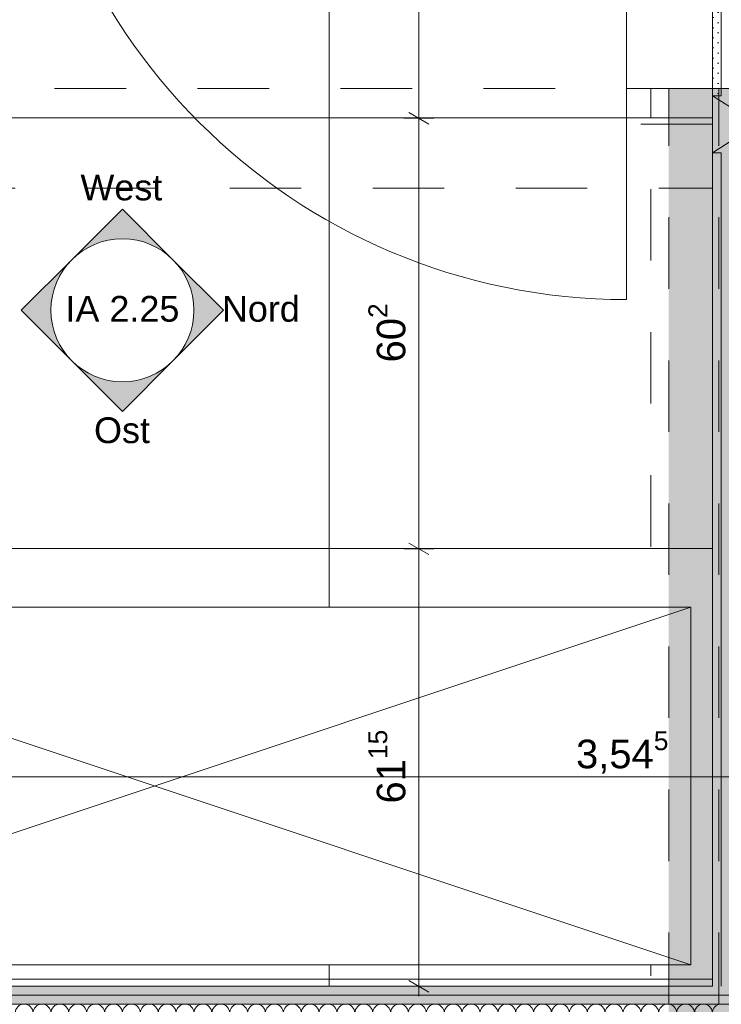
# Model space of a CAD drawing. Header units: metres. Extents: x -3.5 to 65.3, y -10.9 to 16.7.
# Tile 96 of 138: x 41.1 to 42.1, y 3.9 to 5.3. Entities that reach past the tile are written whole.
import ezdxf

# ---------------------------------------------------------------- set-up
doc = ezdxf.new("R2010")
doc.units = ezdxf.units.M
doc.header["$MEASUREMENT"] = 0
for name, pattern in [('Achse', [0.08, 0.04, -0.02, 0, -0.02]), ('Strichpunktlinie', [0.124, 0.08, -0.02, 0.004, -0.02]), ('Untersicht', [0.04, 0.03, -0.01]), ('Wipeout_Contour', [1, 0, -1])]:
    doc.linetypes.add(name, pattern=pattern)
for name, color, linetype in [('102 - Bemaßung_ Beschriftung.Detail_ Ausschnitt', 7, 'Continuous'), ('206 - Marker.Innenansicht - Ausbau', 7, 'Continuous'), ('605 - Struktur.Wand Innen', 7, 'Continuous'), ('608 - Struktur.Träger', 7, 'Continuous'), ('612 - Struktur.Stahlbau', 7, 'Continuous'), ('701 - Einrichtung.Möbel', 7, 'Continuous'), ('Neubau_606 - Struktur.Wand Innen Ausbau', 7, 'Continuous'), ('Neubau_612 - Struktur.Stahlbau', 7, 'Continuous'), ('Neubau_650 - Abdeckung.Fußboden Aufbau', 7, 'Continuous'), ('Neubau_653 - Abdeckung.TB Verkofferung', 7, 'Continuous')]:
    doc.layers.add(name, color=color, linetype=linetype)
doc.styles.add('ERSTELLTER_STIL_1', font='txt')
doc.dimstyles.new('ERSTELLTER_STIL__1', dxfattribs={"dimtxt": 0.04, "dimasz": 0.02128, "dimexe": 0.18, "dimexo": 0.0625, "dimgap": 0, "dimtad": 1, "dimzin": 0, "dimdsep": 46, "dimtxsty": 'ERSTELLTER_STIL_1', "dimblk": 'ARROWHEAD_2', "dimblk1": 'ARROWHEAD_2', "dimblk2": 'ARROWHEAD_2', "dimcen": 0.09, "dimse1": 1, "dimse2": 1, "dimclrd": 7, "dimclre": 7, "dimclrt": 7, "dimazin": 0, "dimtfac": 1, "dimtdec": 4, "dimtmove": 0, "dimatfit": 3, "dimfxl": 1, "dimtolj": 1, "dimtzin": 0, "dimarcsym": 0})
doc.dimstyles.new('ERSTELLTER_STIL__5', dxfattribs={"dimtxt": 0.04, "dimasz": 0.02128, "dimexe": 0.18, "dimexo": 0.0625, "dimgap": 0, "dimtad": 1, "dimtih": 1, "dimtoh": 1, "dimzin": 0, "dimdsep": 46, "dimtxsty": 'ERSTELLTER_STIL_1', "dimblk": 'ARROWHEAD_2', "dimblk1": 'ARROWHEAD_2', "dimblk2": 'ARROWHEAD_2', "dimcen": 0.09, "dimclrd": 7, "dimclre": 7, "dimclrt": 7, "dimazin": 0, "dimtfac": 1, "dimtdec": 4, "dimtmove": 0, "dimatfit": 3, "dimfxl": 1, "dimtolj": 1, "dimtzin": 0, "dimarcsym": 0})
pattern_1 = [(45, (0, 0), (-0.0070710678, 0.0070710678), [0, -0.01])]

# ---------------------------------------------------------------- blocks, each defined once
blk = doc.blocks.new('*X60')
at = {"layer": 'Neubau_606 - Struktur.Wand Innen Ausbau', "color": 7, "linetype": 'Continuous', "lineweight": 5}
for centre, start, end in [((41.1375, 3.8975), 90, 180), ((41.1375, 3.8975), 360, 90), ((41.1625, 3.8975), 90, 180), ((41.1625, 3.8975), 360, 90), ((41.1875, 3.8975), 90, 180), ((41.1875, 3.8975), 360, 90), ((41.2125, 3.8975), 90, 180), ((41.2125, 3.8975), 360, 90), ((41.2375, 3.8975), 90, 180), ((41.2375, 3.8975), 360, 90), ((41.2625, 3.8975), 90, 180), ((41.2625, 3.8975), 360, 90), ((41.2875, 3.8975), 90, 180), ((41.2875, 3.8975), 360, 90), ((41.3125, 3.8975), 90, 180), ((41.3125, 3.8975), 360, 90), ((41.3375, 3.8975), 90, 180), ((41.3375, 3.8975), 360, 90), ((41.3625, 3.8975), 90, 180), ((41.3625, 3.8975), 360, 90), ((41.3875, 3.8975), 90, 180), ((41.3875, 3.8975), 360, 90), ((41.4125, 3.8975), 90, 180), ((41.4125, 3.8975), 360, 90), ((41.4375, 3.8975), 90, 180), ((41.4375, 3.8975), 360, 90), ((41.4625, 3.8975), 90, 180), ((41.4625, 3.8975), 360, 90), ((41.4875, 3.8975), 90, 180), ((41.4875, 3.8975), 360, 90), ((41.5125, 3.8975), 90, 180), ((41.5125, 3.8975), 360, 90), ((41.5375, 3.8975), 90, 180), ((41.5375, 3.8975), 360, 90), ((41.5625, 3.8975), 90, 180), ((41.5625, 3.8975), 360, 90), ((41.5875, 3.8975), 90, 180), ((41.5875, 3.8975), 360, 90), ((41.6125, 3.8975), 90, 180), ((41.6125, 3.8975), 360, 90), ((41.6375, 3.8975), 90, 180), ((41.6375, 3.8975), 360, 90), ((41.6625, 3.8975), 90, 180), ((41.6625, 3.8975), 360, 90), ((41.6875, 3.8975), 90, 180), ((41.6875, 3.8975), 360, 90), ((41.7125, 3.8975), 90, 180), ((41.7125, 3.8975), 360, 90), ((41.7375, 3.8975), 90, 180), ((41.7375, 3.8975), 360, 90), ((41.7625, 3.8975), 90, 180), ((41.7625, 3.8975), 360, 90), ((41.7875, 3.8975), 90, 180), ((41.7875, 3.8975), 360, 90), ((41.8125, 3.8975), 90, 180), ((41.8125, 3.8975), 360, 90), ((41.8375, 3.8975), 90, 180), ((41.8375, 3.8975), 360, 90), ((41.8625, 3.8975), 90, 180), ((41.8625, 3.8975), 360, 90), ((41.8875, 3.8975), 90, 180), ((41.8875, 3.8975), 360, 90), ((41.9125, 3.8975), 90, 180), ((41.9125, 3.8975), 360, 90), ((41.9375, 3.8975), 90, 180), ((41.9375, 3.8975), 360, 90), ((41.9625, 3.8975), 90, 180), ((41.9625, 3.8975), 360, 90), ((41.9875, 3.8975), 90, 180), ((41.9875, 3.8975), 360, 90), ((42.0125, 3.8975), 90, 180), ((42.0125, 3.8975), 360, 90), ((42.0375, 3.8975), 90, 180), ((42.0375, 3.8975), 360, 90), ((42.0625, 3.8975), 90, 180), ((42.0625, 3.8975), 360, 90), ((42.0875, 3.8975), 90, 180), ((42.0875, 3.8975), 360, 90), ((42.1125, 3.8975), 90, 180)]:
    blk.add_arc(centre, 0.0125, start, end, dxfattribs=at)
blk = doc.blocks.new('*D341')
at = {"layer": '102 - Bemaßung_ Beschriftung.Detail_ Ausschnitt', "color": 7, "linetype": 'Continuous', "lineweight": 5}
for p, q in [((41.7106, 4.5465), (41.6686, 4.5465)), ((41.6756, 4.5546), (41.7036, 4.5384)), ((41.6896, 3.935), (41.6896, 4.5465)), ((41.6756, 3.9431), (41.7036, 3.9269)), ((41.7106, 3.935), (41.6686, 3.935)), ((41.6896, 3.9213), (41.6896, 3.935))]:
    blk.add_line(p, q, dxfattribs=at)
at = {"layer": '102 - Bemaßung_ Beschriftung.Detail_ Ausschnitt', "color": 7, "lineweight": 5, "insert": (41.6823, 4.1904), "char_height": 0.04, "attachment_point": 7, "rotation": 90, "style": 'ERSTELLTER_STIL_1'}
blk.add_mtext('\\A1;{\\pql;\\fArial|b0|i0|c0|p38;61\\fArial|b0|i0|c0|p38;\\A1{\\H.66x;\\S15^  ;}}', dxfattribs=at)
blk = doc.blocks.new('ARROWHEAD_2')
at = {"color": 0, "linetype": 'Continuous', "lineweight": 0}
for p, q in [((-0.378, -0.655), (0.378, 0.655)), ((0, 0), (-1, 0))]:
    blk.add_line(p, q, dxfattribs=at)
blk = doc.blocks.new('*D342')
at = {"layer": '102 - Bemaßung_ Beschriftung.Detail_ Ausschnitt', "color": 7, "linetype": 'Continuous', "lineweight": 5}
for p, q in [((41.7106, 5.1485), (41.6686, 5.1485)), ((41.6756, 5.1566), (41.7036, 5.1404)), ((41.6896, 4.5465), (41.6896, 5.1485)), ((41.7106, 4.5465), (41.6686, 4.5465)), ((41.6756, 4.5546), (41.7036, 4.5384))]:
    blk.add_line(p, q, dxfattribs=at)
at = {"layer": '102 - Bemaßung_ Beschriftung.Detail_ Ausschnitt', "color": 7, "lineweight": 5, "insert": (41.6823, 4.8071), "char_height": 0.04, "attachment_point": 7, "rotation": 90, "style": 'ERSTELLTER_STIL_1'}
blk.add_mtext('\\A1;{\\pql;\\fArial|b0|i0|c0|p38;60\\fArial|b0|i0|c0|p38;\\A1{\\H.66x;\\S2^  ;}}', dxfattribs=at)
blk = doc.blocks.new('*D343')
at = {"layer": '102 - Bemaßung_ Beschriftung.Detail_ Ausschnitt', "color": 7, "linetype": 'Continuous', "lineweight": 5}
for p, q in [((41.7036, 5.7519), (41.6756, 5.7681)), ((41.6896, 5.76), (41.6896, 5.7737)), ((41.7106, 5.76), (41.6686, 5.76)), ((41.6896, 5.1485), (41.6896, 5.76)), ((41.7106, 5.1485), (41.6686, 5.1485)), ((41.6756, 5.1566), (41.7036, 5.1404))]:
    blk.add_line(p, q, dxfattribs=at)
at = {"layer": '102 - Bemaßung_ Beschriftung.Detail_ Ausschnitt', "color": 7, "lineweight": 5, "insert": (41.6823, 5.4039), "char_height": 0.04, "attachment_point": 7, "rotation": 90, "style": 'ERSTELLTER_STIL_1'}
blk.add_mtext('\\A1;{\\pql;\\fArial|b0|i0|c0|p38;61\\fArial|b0|i0|c0|p38;\\A1{\\H.66x;\\S15^  ;}}', dxfattribs=at)
blk = doc.blocks.new('*D350')
at = {"layer": '102 - Bemaßung_ Beschriftung.Detail_ Ausschnitt', "color": 7, "linetype": 'Continuous', "lineweight": 5}
for p, q in [((42.731, 3.9431), (42.759, 3.9269)), ((42.766, 3.935), (42.724, 3.935)), ((42.745, 3.81), (42.745, 3.935)), ((42.731, 3.8181), (42.759, 3.8019)), ((42.766, 3.81), (42.724, 3.81)), ((42.745, 3.208), (42.745, 3.81))]:
    blk.add_line(p, q, dxfattribs=at)
at = {"layer": '102 - Bemaßung_ Beschriftung.Detail_ Ausschnitt', "color": 7, "lineweight": 5, "insert": (42.7374, 3.8321), "char_height": 0.04, "attachment_point": 7, "rotation": 90, "style": 'ERSTELLTER_STIL_1'}
blk.add_mtext('\\A1;{\\pql;\\fArial|b0|i0|c0|p38;12\\fArial|b0|i0|c0|p38;\\A1{\\H.66x;\\S5^  ;}}', dxfattribs=at)
blk = doc.blocks.new('*D416')
at = {"layer": '102 - Bemaßung_ Beschriftung.Detail_ Ausschnitt', "color": 7, "linetype": 'Continuous', "lineweight": 5}
for p, q in [((40.2081, 4.2417), (40.1919, 4.2137)), ((40.2, 4.2067), (40.2, 4.2487)), ((43.7369, 4.2137), (43.7531, 4.2417)), ((43.745, 3.65), (43.745, 4.2487)), ((40.2, 4.2277), (43.745, 4.2277)), ((43.745, 4.2277), (43.7587, 4.2277))]:
    blk.add_line(p, q, dxfattribs=at)
at = {"color": 254, "linetype": 'Wipeout_Contour', "lineweight": 0, "ltscale": 168.762203}
blk.add_wipeout([(41.9018, 4.2282), (42.0432, 4.2282), (42.0432, 4.2832), (41.9018, 4.2832)], dxfattribs=at).dxf.layer = '102 - Bemaßung_ Beschriftung.Detail_ Ausschnitt'
at = {"layer": '102 - Bemaßung_ Beschriftung.Detail_ Ausschnitt', "color": 7, "lineweight": 5, "insert": (41.9093, 4.228), "char_height": 0.04, "attachment_point": 7, "style": 'ERSTELLTER_STIL_1'}
blk.add_mtext('\\A1;{\\pql;\\fArial|b0|i0|c0|p38;3,54\\fArial|b0|i0|c0|p38;\\A1{\\H.66x;\\S5^  ;}}', dxfattribs=at)

msp = doc.modelspace()

# ---------------------------------------------------------------- hatches: boundary and pattern name
at = {"layer": '206 - Marker.Innenansicht - Ausbau', "linetype": 'Continuous', "lineweight": 0, "true_color": 0x000000}
for points in [[(41.3457, 4.9507), (41.275, 5.0214), (41.2043, 4.9507, -0.414214)], [(41.2043, 4.9507), (41.1336, 4.88), (41.2043, 4.8093, -0.414214)], [(41.3457, 4.8093), (41.4164, 4.88), (41.3457, 4.9507, -0.414214)], [(41.2043, 4.8093), (41.275, 4.7386), (41.3457, 4.8093, -0.414214)]]:
    msp.add_hatch(color=18, dxfattribs=at).paths.add_polyline_path(points)
at = {"layer": 'Neubau_606 - Struktur.Wand Innen Ausbau', "linetype": 'Continuous', "lineweight": 0, "true_color": 0x000000}
h = msp.add_hatch(dxfattribs=at)
h.set_pattern_fill('Gips_0001', color=18, style=0, pattern_type=2)
h.set_pattern_definition(pattern_1)
h.paths.add_polyline_path([(42.1, 5.76), (42.1, 5.18), (42.1125, 5.18), (42.1125, 5.76)])
h = msp.add_hatch(dxfattribs=at)
h.set_pattern_fill('Gips_0001', color=18, style=0, pattern_type=2)
h.set_pattern_definition(pattern_1)
h.paths.add_polyline_path([(42.1, 3.935), (42.1125, 3.935), (42.1125, 5.1), (42.1, 5.1)])
h = msp.add_hatch(dxfattribs=at)
h.set_pattern_fill('Gips_0001', color=18, style=0, pattern_type=2)
h.set_pattern_definition(pattern_1)
h.paths.add_polyline_path([(40.2, 3.935), (40.2, 3.9225), (42.325, 3.9225), (42.325, 3.935)])
h = msp.add_hatch(dxfattribs=at)
h.set_pattern_fill('Gips_0001', color=18, style=0, pattern_type=2)
h.set_pattern_definition(pattern_1)
h.paths.add_polyline_path([(40.2, 3.9225), (40.2, 3.91), (42.325, 3.91), (42.325, 3.9225)])
at = {"layer": 'Neubau_650 - Abdeckung.Fußboden Aufbau', "linetype": 'Continuous', "lineweight": 13, "true_color": 0xafafaf}
h = msp.add_hatch(dxfattribs=at)
h.set_pattern_fill('Raster_60x60_Fuge_2mm_0001', color=253, style=0, pattern_type=2)
h.set_pattern_definition([(0, (40.9615, 5.1485), (0, 0.602), []), (90, (40.9615, 5.1485), (-0.602, 0), [])])
h.paths.add_polyline_path([(40.425, 3.935), (42.1, 3.935), (42.1, 5.76), (40.425, 5.76)])
h = msp.add_hatch(dxfattribs=at)
h.set_pattern_fill('Raster_60x60_Fuge_2mm_0001', color=253, style=0, pattern_type=2)
h.set_pattern_definition([(0, (42.61, 3.81), (0, 0.602), []), (90, (42.61, 3.81), (-0.602, 0), [])])
h.paths.add_polyline_path([(40.44, 3.81), (40.44, 0.255), (43.545, 0.255), (43.545, 0.33, -0.414214), (43.495, 0.28, -0.414214), (43.445, 0.33, -0.414214), (43.395, 0.28, -0.414214), (43.345, 0.33, -0.414214), (43.395, 0.38, -0.414214), (43.445, 0.33, -0.414214), (43.495, 0.38, -0.414214), (43.545, 0.33), (43.545, 3.81), (43.21, 3.81), (43.21, 3.935), (42.325, 3.935), (42.325, 3.81)])

# ---------------------------------------------------------------- linework, layer by layer
at = {"layer": '206 - Marker.Innenansicht - Ausbau', "color": 7, "linetype": 'Continuous', "lineweight": 9}
for p, q in [((41.275, 5.0214), (41.2043, 4.9507)), ((41.3457, 4.9507), (41.275, 5.0214)), ((41.2043, 4.9507), (41.1336, 4.88)), ((41.4164, 4.88), (41.3457, 4.9507)), ((41.1336, 4.88), (41.2043, 4.8093)), ((41.3457, 4.8093), (41.4164, 4.88)), ((41.2043, 4.8093), (41.275, 4.7386)), ((41.275, 4.7386), (41.3457, 4.8093))]:
    msp.add_line(p, q, dxfattribs=at)
at = {"layer": '206 - Marker.Innenansicht - Ausbau', "color": 7, "linetype": 'Continuous', "lineweight": 9, "flags": 128}
msp.add_lwpolyline([(41.375, 4.88, 1), (41.175, 4.88, 1)], format="xyb", close=True, dxfattribs=at)
at = {"layer": '605 - Struktur.Wand Innen', "color": 1, "linetype": 'Continuous', "lineweight": 13}
msp.add_line((41.98, 5.74), (41.98, 4.895), dxfattribs=at)
at = {"layer": '605 - Struktur.Wand Innen', "color": 1, "linetype": 'Continuous', "lineweight": 9}
msp.add_arc((41.98, 5.74), 0.845, 180, 270, dxfattribs=at)
at = {"layer": '608 - Struktur.Träger', "color": 7, "linetype": 'Untersicht', "lineweight": 13}
msp.add_line((0.38, 5.19), (61.88, 5.19), dxfattribs=at)
at = {"layer": 'Neubau_606 - Struktur.Wand Innen Ausbau', "color": 1, "linetype": 'Continuous', "lineweight": 5}
for p, q in [((42.1125, 5.76), (42.1125, 5.18)), ((42.1125, 5.1), (42.1125, 3.935)), ((42.325, 3.9225), (40.2, 3.9225)), ((42.325, 3.91), (40.2, 3.91))]:
    msp.add_line(p, q, dxfattribs=at)
at = {"layer": 'Neubau_606 - Struktur.Wand Innen Ausbau', "color": 1, "linetype": 'Continuous', "lineweight": 9}
for p, q in [((42.1, 5.1), (42.225, 5.18)), ((42.1, 5.18), (42.225, 5.1))]:
    msp.add_line(p, q, dxfattribs=at)
at = {"layer": 'Neubau_606 - Struktur.Wand Innen Ausbau', "color": 1, "linetype": 'Strichpunktlinie', "lineweight": 5}
msp.add_line((42, 5.14), (42.325, 5.14), dxfattribs=at)
msp.add_line((42, 5.14), (42.325, 5.14), dxfattribs=at)
at = {"layer": 'Neubau_606 - Struktur.Wand Innen Ausbau', "color": 1, "linetype": 'Continuous', "lineweight": 5, "flags": 128}
for points in [[(42.1, 5.76), (42.1, 5.18)], [(42.1, 5.1), (42.1, 3.935)], [(42.1, 3.935), (40.425, 3.935)]]:
    msp.add_lwpolyline(points, dxfattribs=at)
at = {"layer": 'Neubau_606 - Struktur.Wand Innen Ausbau', "color": 1, "linetype": 'Continuous', "lineweight": 9, "flags": 128}
for points in [[(42.1, 5.18), (42.1, 5.1)], [(42.1125, 5.18), (42.1, 5.18)], [(42.1, 5.1), (42.1125, 5.1)]]:
    msp.add_lwpolyline(points, dxfattribs=at)
at = {"layer": 'Neubau_612 - Struktur.Stahlbau', "color": 1, "linetype": 'Untersicht', "lineweight": 13}
msp.add_line((42.179, 5.19), (42.039, 5.19), dxfattribs=at)
at = {"layer": 'Neubau_612 - Struktur.Stahlbau', "color": 1, "linetype": 'Achse', "lineweight": 9}
msp.add_line((42.109, 0.71), (42.109, 5.19), dxfattribs=at)
at = {"layer": 'Neubau_650 - Abdeckung.Fußboden Aufbau', "color": 1, "linetype": 'Continuous', "lineweight": 13, "flags": 128}
msp.add_lwpolyline([(40.425, 3.935), (40.425, 5.76), (42.1, 5.76), (42.1, 3.935)], close=True, dxfattribs=at)
at = {"layer": 'Neubau_653 - Abdeckung.TB Verkofferung', "color": 1, "linetype": 'Untersicht', "lineweight": 9}
for p, q in [((42.1, 5.0505), (42.1, 5.76)), ((42.014, 0.7495), (42.014, 5.19)), ((42.225, 5.19), (42.014, 5.19)), ((40.425, 5.0505), (42.1, 5.0505))]:
    msp.add_line(p, q, dxfattribs=at)

# ---------------------------------------------------------------- block references
at = {"layer": 'Neubau_606 - Struktur.Wand Innen Ausbau', "color": 1, "lineweight": 13}
msp.add_blockref('*X60', (0, 0), dxfattribs=at)

# ---------------------------------------------------------------- texts
at = {"layer": '206 - Marker.Innenansicht - Ausbau', "color": 7, "lineweight": 9, "char_height": 0.036, "style": 'ERSTELLTER_STIL_1'}
for s, insert, attachment_point in [('\\A1;{\\pqr;\\pt0;\\fArial|b0|i0|c0|p38;West}', (41.3308, 5.0332), 9), ('\\A1;{\\pqr;\\pt0;\\fArial|b0|i0|c0|p38;Nord}', (41.5231, 4.8818), 6), ('\\A1;{\\pqc;\\pt0;\\fArial|b0|i0|c0|p38;IA 2.25}', (41.275, 4.8818), 5), ('\\A1;{\\pqr;\\pt0;\\fArial|b0|i0|c0|p38;Ost}', (41.3135, 4.7303), 3)]:
    msp.add_mtext(s, dxfattribs=dict(at, insert=insert, attachment_point=attachment_point))

# ---------------------------------------------------------------- dimensions: what is measured, and where the dimension line sits
at = {"layer": '102 - Bemaßung_ Beschriftung.Detail_ Ausschnitt', "color": 7, "linetype": 'Continuous', "lineweight": 5}
for base, p1, p2, picture, middle in [((41.6896, 5.76), (41.5384, 5.1485), (42.1, 5.76), '*D343', (41.6616, 5.5036)), ((41.6896, 5.1485), (41.5385, 4.5465), (41.5384, 5.1485), '*D342', (41.6616, 4.8916))]:
    dim = msp.add_linear_dim(base=base, p1=p1, p2=p2, angle=90, dimstyle='ERSTELLTER_STIL__1', dxfattribs=at)
    dim.commit()
    dim.dimension.update_dxf_attribs({"geometry": picture, "text_midpoint": middle, "dimtype": 160, "text_rotation": 90})

# ---------------------------------------------------------------- next in the draw order: wipeouts: each hides what was drawn before it
at = {"color": 254, "linetype": 'Wipeout_Contour', "lineweight": 0, "ltscale": 166.157834}
msp.add_wipeout([(42.07, 4.465), (42.07, 3.965), (40.57, 3.965), (40.57, 4.465)], dxfattribs=at).dxf.layer = '701 - Einrichtung.Möbel'

# ---------------------------------------------------------------- next in the draw order: linework, layer by layer
at = {"layer": '701 - Einrichtung.Möbel', "color": 7, "linetype": 'Continuous', "lineweight": 5}
for p, q in [((40.57, 4.465), (42.07, 3.965)), ((40.57, 3.965), (42.07, 4.465))]:
    msp.add_line(p, q, dxfattribs=at)
at = {"layer": '701 - Einrichtung.Möbel', "color": 7, "linetype": 'Continuous', "lineweight": 9, "flags": 128}
msp.add_lwpolyline([(42.07, 4.465), (42.07, 3.965), (40.57, 3.965), (40.57, 4.465)], close=True, dxfattribs=at)
at = {"layer": 'Neubau_612 - Struktur.Stahlbau', "color": 1, "linetype": 'Untersicht', "lineweight": 13}
msp.add_line((42.039, 0.71), (42.039, 5.19), dxfattribs=at)

# ---------------------------------------------------------------- next in the draw order: dimensions: what is measured, and where the dimension line sits
at = {"layer": '102 - Bemaßung_ Beschriftung.Detail_ Ausschnitt', "color": 7, "linetype": 'Continuous', "lineweight": 5}
for base, p1, p2, picture, middle in [((41.6896, 4.5465), (42.1, 3.935), (41.5385, 4.5465), '*D341', (41.6616, 4.2901)), ((42.7449888, 3.9349996), (41.872494, 3.8099998), (42.224989, 3.9349996), '*D350', (42.7169888, 3.9166462))]:
    dim = msp.add_linear_dim(base=base, p1=p1, p2=p2, angle=90, dimstyle='ERSTELLTER_STIL__1', dxfattribs=at)
    dim.commit()
    dim.dimension.update_dxf_attribs({"geometry": picture, "text_midpoint": middle, "dimtype": 160, "text_rotation": 90})

# ---------------------------------------------------------------- next in the draw order: dimensions: what is measured, and where the dimension line sits
dim = msp.add_linear_dim(base=(43.74499, 4.22774), p1=(40.2, 4.53249), p2=(43.74499, 3.64998), dimstyle='ERSTELLTER_STIL__5', dxfattribs=at)
dim.commit()
dim.dimension.update_dxf_attribs({"geometry": '*D416', "text_midpoint": (42.01524, 4.25574), "dimtype": 160})

# ---------------------------------------------------------------- next in the draw order: hatches: boundary and pattern name
at = {"layer": '612 - Struktur.Stahlbau', "linetype": 'Continuous', "lineweight": 0, "true_color": 0x30307f}
msp.add_hatch(color=177, dxfattribs=at).paths.add_polyline_path([(42.039, 5.19), (42.179, 5.19), (42.179, 0.71), (42.039, 0.71)])

doc.saveas('drawing.dxf')
